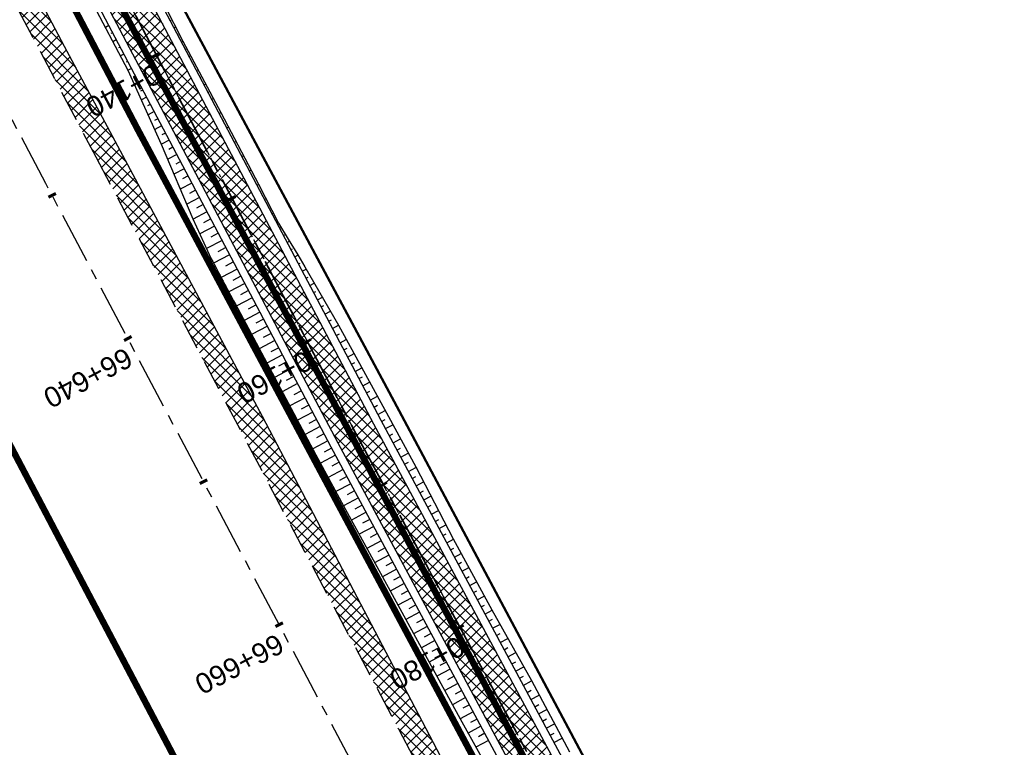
# Model space of a CAD drawing. Header units: metres. Extents: x 7529615 to 7533751, y 5721195 to 5727898.
# Tile 133 of 138: x 7529773 to 7529834, y 5727631 to 5727675. Entities that reach past the tile are written whole.
import ezdxf

# ---------------------------------------------------------------- set-up
doc = ezdxf.new("R2010")
doc.units = ezdxf.units.M
for name, pattern in [('CENTER', [50.8, 31.75, -6.35, 6.35, -6.35]), ('CENTER2', [28.575, 19.05, -3.175, 3.175, -3.175]), ('HIDDEN', [9.525, 6.35, -3.175])]:
    doc.linetypes.add(name, pattern=pattern)
for name, color, linetype in [('C-DROGI-SYTUACJA-ETYKIETY', 7, 'Continuous'), ('D-hatch-pobocza', 131, 'Continuous'), ('D-pobocza', 60, 'Continuous'), ('D-rowy', 160, 'Continuous'), ('D-skarpa', 2, 'Continuous'), ('D-skarpa-kreskowanie', 2, 'Continuous')]:
    doc.layers.add(name, color=color, linetype=linetype)
doc.layers.add('D-hatch-ciag-pieszo-rowerowy', color=7, linetype='Continuous', lineweight=13, true_color=0xff9f80)
doc.layers.add('D-linia-podzialowa-ZRID', color=7, linetype='Continuous', lineweight=50, true_color=0x40ff00)
for name, color, linetype, lineweight in [('D-krawędzie', 3, 'Continuous', 30), ('D-obrzeża', 2, 'Continuous', 30), ('D-oś', 2, 'CENTER', 30), ('D-pas-drogowy', 7, 'HIDDEN', 50)]:
    doc.layers.add(name, color=color, linetype=linetype, lineweight=lineweight)
doc.layers.add('poprzeczki', color=7, linetype='Continuous', true_color=0x0000c7)
doc.styles.get("Standard").update_dxf_attribs({"font": 'arial.ttf'})
pattern_1 = [(45, (0, 0), (-0.33675960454, 0.33675960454), []), (135, (0, 0), (-0.33675960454, -0.33675960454), [])]

# ---------------------------------------------------------------- blocks, each defined once
blk = doc.blocks.new('AeccTickLine')
at = {"color": 0, "linetype": 'ByBlock', "lineweight": -2}
blk.add_line((0, 1), (0, -1), dxfattribs=at)

msp = doc.modelspace()

# ---------------------------------------------------------------- hatches: boundary and pattern name
at = {"layer": 'D-hatch-ciag-pieszo-rowerowy'}
h = msp.add_hatch(dxfattribs=at)
h.set_pattern_fill('ANSI37', color=256, scale=0.15, style=0)
h.set_pattern_definition(pattern_1)
edge = h.paths.add_edge_path()
edge.add_line((7529794.958, 5727650.503), (7529776.019, 5727686.408))
edge.add_line((7529776.019, 5727686.408), (7529748.844, 5727737.805))
edge.add_line((7529748.844, 5727737.805), (7529744.118, 5727746.741))
edge.add_arc((7529726.438, 5727737.391), 20, 27.87274, 44.29653)
edge.add_line((7529740.753, 5727751.358), (7529739.549, 5727752.592))
edge.add_arc((7529753.864, 5727766.559), 20, 207.90183, 224.29653, ccw=False)
edge.add_line((7529736.189, 5727757.2), (7529717.235, 5727792.995))
edge.add_line((7529717.235, 5727792.995), (7529715.008, 5727791.858))
edge.add_line((7529715.008, 5727791.858), (7529734.148, 5727755.712))
edge.add_arc((7529751.823, 5727765.071), 20, 207.90183, 224.29653)
edge.add_line((7529737.508, 5727751.104), (7529738.712, 5727749.87))
edge.add_arc((7529724.397, 5727735.903), 20, 27.87276, 44.29653, ccw=False)
edge.add_line((7529742.077, 5727745.253), (7529746.633, 5727736.639))
edge.add_line((7529746.633, 5727736.639), (7529773.808, 5727685.242))
edge.add_line((7529773.808, 5727685.242), (7529792.751, 5727649.328))
edge.add_line((7529792.751, 5727649.328), (7529811.281, 5727614.82))
edge.add_line((7529811.281, 5727614.82), (7529836.657, 5727568.297))
edge.add_line((7529836.657, 5727568.297), (7529856.555, 5727531.255))
edge.add_line((7529856.555, 5727531.255), (7529859.536, 5727525.637))
edge.add_line((7529859.536, 5727525.637), (7529862.565, 5727525.262))
edge.add_line((7529862.565, 5727525.262), (7529858.761, 5727532.432))
edge.add_line((7529858.761, 5727532.432), (7529838.856, 5727569.487))
edge.add_line((7529838.856, 5727569.487), (7529813.479, 5727616.01))
edge.add_line((7529813.479, 5727616.01), (7529794.958, 5727650.503))
at = {"layer": 'D-hatch-pobocza'}
h = msp.add_hatch(dxfattribs=at)
h.set_pattern_fill('ANSI37', color=256, scale=0.15, style=0)
h.set_pattern_definition(pattern_1)
h.paths.add_polyline_path([(7529905.34, 5727429.09), (7529892.28, 5727453.58), (7529881.53, 5727473.69), (7529872.27, 5727491.4), (7529857.46, 5727519.14), (7529841.38, 5727549.79), (7529827.75, 5727575.78), (7529816.4, 5727596.89), (7529800.43, 5727627.4), (7529788.07, 5727650.98), (7529775.85, 5727673.83), (7529761.3, 5727701.31), (7529749.89, 5727722.83), (7529745.5, 5727731.66), (7529738.971, 5727744.085), (7529737.465, 5727743.316), (7529742.213, 5727734.302), (7529762.326, 5727696.274), (7529777.785, 5727667.006), (7529799.322, 5727626.3), (7529822.193, 5727583.156), (7529846.924, 5727536.347), (7529864.752, 5727502.663), (7529900.459, 5727434.965), (7529935.352, 5727369.308), (7529971.476, 5727300.786), (7529988.361, 5727268.841), (7529990.28, 5727268.6), (7529990.329, 5727268.617), (7529981.66, 5727284.96), (7529968.42, 5727309.6), (7529956.4, 5727332.85), (7529943.52, 5727357.04), (7529932.32, 5727378.32), (7529916.68, 5727408.01)])

# ---------------------------------------------------------------- linework, layer by layer
at = {"layer": 'D-krawędzie', "linetype": 'HIDDEN', "ltscale": 0.3}
msp.add_lwpolyline([(7529737.465, 5727743.316), (7529742.213, 5727734.302), (7529762.326, 5727696.274), (7529777.785, 5727667.006), (7529799.322, 5727626.3), (7529822.193, 5727583.156), (7529846.924, 5727536.347), (7529864.752, 5727502.663), (7529900.459, 5727434.965), (7529935.352, 5727369.308), (7529971.476, 5727300.786), (7530006.702, 5727234.141)], dxfattribs=at)
at = {"layer": 'D-linia-podzialowa-ZRID', "color": 12, "ltscale": 15, "true_color": 0xc70000}
msp.add_lwpolyline([(7529715.573, 5727792.968), (7529717.68, 5727794.024), (7529736.275, 5727758.647), (7529744.511, 5727750.406), (7529750.283, 5727738.55), (7529777.109, 5727687.569), (7529796.515, 5727651.33), (7529814.938, 5727616.793), (7529839.007, 5727572.304), (7529860.618, 5727532.509), (7529882.349, 5727491.504), (7529904.865, 5727449.096), (7529920.747, 5727418.885), (7529946.677, 5727368.547), (7529972.025, 5727320.573), (7529987.74, 5727290.153), (7529996.497, 5727273.662), (7530017.541, 5727234.203)], dxfattribs=at)
at = {"layer": 'D-obrzeża'}
for points in [[(7529996.408, 5727271.05), (7529995.888, 5727272.04), (7529987.333, 5727287.9), (7529970.791, 5727319.398), (7529945.39, 5727367.318), (7529919.647, 5727417.711), (7529903.693, 5727447.921), (7529879.894, 5727492.595), (7529858.761, 5727532.432), (7529838.856, 5727569.487), (7529813.479, 5727616.01), (7529794.958, 5727650.503), (7529776.019, 5727686.408), (7529748.844, 5727737.805), (7529744.118, 5727746.741, 0.071785), (7529740.753, 5727751.358), (7529739.549, 5727752.592, -0.071658), (7529736.189, 5727757.2), (7529717.235, 5727792.995)], [(7530013.813, 5727232.534), (7529993.681, 5727270.865), (7529985.127, 5727286.725), (7529968.58, 5727318.231), (7529943.172, 5727366.164), (7529917.429, 5727416.559), (7529901.485, 5727446.75), (7529877.686, 5727491.422), (7529856.555, 5727531.255), (7529836.657, 5727568.297), (7529811.281, 5727614.82), (7529792.751, 5727649.328), (7529773.808, 5727685.242), (7529746.633, 5727736.639), (7529746.633, 5727736.639), (7529742.077, 5727745.253, 0.071785), (7529738.712, 5727749.87), (7529737.508, 5727751.104, -0.071658), (7529734.148, 5727755.712), (7529715.008, 5727791.858)]]:
    msp.add_lwpolyline(points, format="xyb", dxfattribs=at)
at = {"layer": 'D-oś', "ltscale": 0.1}
msp.add_lwpolyline([(7530003.607, 5727232.506), (7529968.381, 5727299.153), (7529932.259, 5727367.671), (7529897.365, 5727433.327), (7529861.657, 5727501.028), (7529843.829, 5727534.712), (7529819.1, 5727581.518), (7529796.228, 5727624.663), (7529774.69, 5727665.371), (7529759.232, 5727694.637), (7529739.12, 5727732.663), (7529700.238, 5727806.043)], dxfattribs=at)
at = {"layer": 'D-oś', "ltscale": 0.03}
msp.add_lwpolyline([(7529714.301, 5727795.865), (7529735.169, 5727756.456, 0.071658), (7529738.529, 5727751.848), (7529739.732, 5727750.614, -0.071785), (7529743.098, 5727745.997), (7529747.739, 5727737.221), (7529774.913, 5727685.825), (7529793.855, 5727649.915), (7529812.38, 5727615.415), (7529837.757, 5727568.892), (7529857.658, 5727531.843), (7529878.79, 5727492.008), (7529902.589, 5727447.335), (7529918.538, 5727417.135), (7529944.281, 5727366.741), (7529969.685, 5727318.815), (7529986.23, 5727287.312), (7529994.785, 5727271.452), (7530014.919, 5727233.118)], format="xyb", dxfattribs=at)
at = {"layer": 'D-oś', "linetype": 'CENTER2', "lineweight": 35, "ltscale": 0.2}
msp.add_lwpolyline([(7529714.301, 5727795.865), (7529735.169, 5727756.456, 0.071658), (7529738.529, 5727751.848), (7529739.732, 5727750.614, -0.071785), (7529743.098, 5727745.997), (7529747.739, 5727737.221), (7529774.913, 5727685.825), (7529793.855, 5727649.915), (7529812.38, 5727615.415), (7529837.757, 5727568.892), (7529857.658, 5727531.843), (7529878.79, 5727492.008), (7529902.589, 5727447.335), (7529918.538, 5727417.135), (7529944.281, 5727366.741), (7529969.685, 5727318.815), (7529986.23, 5727287.312), (7529994.785, 5727271.452), (7530014.919, 5727233.118)], format="xyb", dxfattribs=at)
at = {"layer": 'D-pas-drogowy', "ltscale": 0.2, "flags": 128}
msp.add_lwpolyline([(7531633.019, 5724182.834, 0.4, 0.4, 0), (7531617.559, 5724211.608, 0.4, 0.4, 0), (7531566.784, 5724302.736, 0.4, 0.4, 0), (7531538.419, 5724356.47, 0.4, 0.4, 0), (7531526.32, 5724379.39, 0.4, 0.4, 0), (7531516.102, 5724393.607, 0.4, 0.4, 0.001485), (7531513.78, 5724396.838, 0.4, 0.4, 0), (7531501.87, 5724413.41, 0.4, 0.4, 0), (7531474.926, 5724464.508, 0.4, 0.4, 0), (7531446.2, 5724518.992, 0.4, 0.4, 0), (7531424.962, 5724559.262, 0.4, 0.4, 0), (7531398.444, 5724609.566, 0.4, 0.4, 0), (7531379.647, 5724645.216, 0.4, 0.4, 0), (7531365.23, 5724672.56, 0.4, 0.4, 0), (7531341.306, 5724717.915, 0.4, 0.4, 0), (7531312.9, 5724771.789, 0.4, 0.4, 0), (7531292.591, 5724810.307, 0.4, 0.4, 0), (7531259.392, 5724873.271, 0.4, 0.4, 0), (7531233.74, 5724921.923, 0.4, 0.4, 0), (7531203.073, 5724980.092, 0.4, 0.4, 0), (7531173.471, 5725036.225, 0.4, 0.4, 0), (7531168.27, 5725046.09, 0.4, 0.4, 0), (7531172.29, 5725062.58, 0.4, 0.4, 0), (7531166.31, 5725074.58, 0.4, 0.4, 0), (7531150.32, 5725079.6, 0.4, 0.4, 0), (7531141.5, 5725096.43, 0.4, 0.4, 0), (7531109.312, 5725157.814, 0.4, 0.4, 0), (7531086.641, 5725201.048, 0.4, 0.4, 0), (7531059.198, 5725253.384, 0.4, 0.4, 0), (7531028.207, 5725312.489, 0.4, 0.4, 0), (7530999.105, 5725367.99, 0.4, 0.4, 0), (7530956.248, 5725449.725, 0.4, 0.4, 0), (7530924.398, 5725510.464, 0.4, 0.4, 0), (7530897.51, 5725561.74, 0.4, 0.4, 0), (7530894.46, 5725566.14, 0.4, 0.4, 0), (7530892.16, 5725570.49, 0.4, 0.4, 0), (7530869.363, 5725613.307, 0.4, 0.4, 0), (7530861.694, 5725627.705, 0.4, 0.4, 0), (7530852.74, 5725644.52, 0.4, 0.4, 0), (7530831.51, 5725684.2, 0.4, 0.4, 0), (7530811.13, 5725722.52, 0.4, 0.4, 0), (7530792.348, 5725757.941, 0.4, 0.4, 0), (7530768.03, 5725803.8, 0.4, 0.4, 0), (7530748.769, 5725840.179, 0.4, 0.4, 0), (7530727.7, 5725879.97, 0.4, 0.4, 0), (7530712.098, 5725909.545, 0.4, 0.4, 0), (7530693.644, 5725944.645, 0.4, 0.4, 0), (7530665.702, 5725997.539, 0.4, 0.4, 0), (7530641.76, 5726042.88, 0.4, 0.4, 0), (7530616.5, 5726091.48, 0.4, 0.4, 0), (7530604.628, 5726114.32, 0.4, 0.4, -0.007763), (7530602.5, 5726118.43, 0.4, 0.4, 0), (7530603.992, 5726123.395, 0.4, 0.4, 0), (7530606.53, 5726131.84, 0.4, 0.4, 0), (7530603.27, 5726136.83, 0.4, 0.4, 0), (7530593.776, 5726151.369, 0.4, 0.4, 0), (7530590.203, 5726156.84, 0.4, 0.4, 0), (7530583.3, 5726167.41, 0.4, 0.4, 0), (7530580.578, 5726170.428, 0.4, 0.4, 0), (7530575.85, 5726175.67, 0.4, 0.4, 0), (7530569.01, 5726186.66, 0.4, 0.4, 0), (7530562.555, 5726199.189, 0.4, 0.4, 0), (7530555.67, 5726211.39, 0.4, 0.4, 0), (7530548.29, 5726224.23, 0.4, 0.4, 0), (7530540.58, 5726237.71, 0.4, 0.4, 0), (7530532.68, 5726252.65, 0.4, 0.4, 0), (7530524.06, 5726269.35, 0.4, 0.4, 0), (7530502.82, 5726309.91, 0.4, 0.4, 0), (7530488.83, 5726336.63, 0.4, 0.4, 0), (7530466.03, 5726380.16, 0.4, 0.4, 0), (7530438.47, 5726432.77, 0.4, 0.4, 0), (7530424.53, 5726459.09, 0.4, 0.4, 0), (7530401.63, 5726502.97, 0.4, 0.4, 0), (7530383.38, 5726538.06, 0.4, 0.4, 0), (7530353.97, 5726593.52, 0.4, 0.4, 0), (7530338.47, 5726622.74, 0.4, 0.4, 0), (7530322.01, 5726653.88, 0.4, 0.4, 0), (7530297.54, 5726700.33, 0.4, 0.4, 0), (7530287.38, 5726719.6, 0.4, 0.4, 0), (7530285.95, 5726722.316, 0.4, 0.4, 0), (7530280.26, 5726733.12, 0.4, 0.4, 0), (7530266.73, 5726758.74, 0.4, 0.4, 0), (7530260.42, 5726770.47, 0.4, 0.4, 0), (7530253.25, 5726783.82, 0.4, 0.4, 0), (7530244.95, 5726799.33, 0.4, 0.4, 0), (7530239.39, 5726808.49, 0.4, 0.4, 0), (7530238.29, 5726807.9, 0.4, 0.4, 0), (7530218.11, 5726850.67, 0.4, 0.4, 0), (7530175.907, 5726928.168, 0.4, 0.4, 0), (7530096.68, 5727076.15, 0.4, 0.4, 0), (7530094.68, 5727079.89, 0.4, 0.4, 0), (7530064.597, 5727135.523, 0.4, 0.4, 0), (7530046.731, 5727168.892, 0.4, 0.4, 0), (7530025.803, 5727208.461, 0.4, 0.4, 0), (7530012.847, 5727232.979, 0.4, 0.4, 0), (7529994.15, 5727268.45, 0.4, 0.4, 0), (7529981.671, 5727291.93, 0.4, 0.4, 0), (7529949.89, 5727351.73, 0.4, 0.4, 0), (7529924.75, 5727399.03, 0.4, 0.4, 0), (7529915.516, 5727417.1, 0.4, 0.4, 0), (7529885.83, 5727475.19, 0.4, 0.4, 0), (7529862.56, 5727519.97, 0.4, 0.4, 0), (7529852.985, 5727538.191, 0.4, 0.4, 0), (7529836.513, 5727569.511, 0.4, 0.4, 0), (7529815.369, 5727609.141, 0.4, 0.4, 0), (7529792.795, 5727651.247, 0.4, 0.4, 0), (7529774.199, 5727685.858, 0.4, 0.4, 0), (7529746.966, 5727736.059, 0.4, 0.4, 0), (7529733.92, 5727757.62, 0.4, 0.4, 0), (7529708.607, 5727806.389, 0.4, 0.4, 0), (7529688.492, 5727796.345, 0.4, 0.4, 0), (7529723.55, 5727729.88, 0.4, 0.4, 0), (7529725.42, 5727730.2, 0.4, 0.4, 0), (7529735.38, 5727711.28, 0.4, 0.4, 0), (7529739.21, 5727707.77, 0.4, 0.4, 0), (7529753.31, 5727681.13, 0.4, 0.4, 0), (7529755.178, 5727682.114, 0.4, 0.4, 0), (7529792.102, 5727611.923, 0.4, 0.4, 0), (7529811.741, 5727574.662, 0.4, 0.4, 0), (7529835.194, 5727530.193, 0.4, 0.4, 0), (7529857.56, 5727487.787, 0.4, 0.4, 0), (7529875.155, 5727454.426, 0.4, 0.4, 0), (7529890.63, 5727425.131, 0.4, 0.4, 0), (7529900.671, 5727406.159, 0.4, 0.4, 0), (7529953.284, 5727306.747, 0.4, 0.4, 0), (7529983.208, 5727250.207, 0.4, 0.4, 0), (7530015.379, 5727189.42, 0.4, 0.4, 0), (7530062.319, 5727099.625, 0.4, 0.4, 0), (7530100.06, 5727027.16, 0.4, 0.4, 0), (7530105.06, 5727018.32, 0.4, 0.4, 0), (7530143.175, 5726945.066, 0.4, 0.4, 0), (7530170.547, 5726892.961, 0.4, 0.4, 0), (7530195.92, 5726850.75, 0.4, 0.4, 0), (7530194.71, 5726849.15, 0.4, 0.4, 0), (7530197.22, 5726845.06, 0.4, 0.4, 0), (7530254.03, 5726738.21, 0.4, 0.4, 0), (7530261.371, 5726724.163, 0.4, 0.4, 0), (7530281.54, 5726685.57, 0.4, 0.4, 0), (7530289.214, 5726671.967, 0.4, 0.4, 0), (7530300.51, 5726651.778, 0.4, 0.4, 0), (7530303.939, 5726645.168, 0.4, 0.4, 0), (7530334.708, 5726583.665, 0.4, 0.4, 0), (7530397.759, 5726458.5, 0.4, 0.4, 0), (7530450.41, 5726357.28, 0.4, 0.4, 0), (7530482.4, 5726303.41, 0.4, 0.4, 0), (7530483.688, 5726301.003, 0.4, 0.4, 0), (7530491.35, 5726283.94, 0.4, 0.4, 0), (7530512.67, 5726243.78, 0.4, 0.4, 0), (7530529.43, 5726209.46, 0.4, 0.4, 0), (7530571.29, 5726130.56, 0.4, 0.4, 0), (7530581.28, 5726107.21, 0.4, 0.4, 0), (7530591.16, 5726088.44, 0.4, 0.4, 0), (7530597.42, 5726080.68, 0.4, 0.4, 0), (7530607.21, 5726063.51, 0.4, 0.4, 0), (7530610.82, 5726061.93, 0.4, 0.4, 0), (7530634.935, 5726016.147, 0.4, 0.4, 0), (7530642.914, 5726001.078, 0.4, 0.4, 0), (7530695.12, 5725902.09, 0.4, 0.4, 0), (7530708.718, 5725876.303, 0.4, 0.4, 0), (7530755.54, 5725787.51, 0.4, 0.4, 0), (7530802.56, 5725694.925, 0.4, 0.4, 0), (7530840.085, 5725624.059, 0.4, 0.4, 0), (7530865.243, 5725577.494, 0.4, 0.4, 0), (7530914.557, 5725484.684, 0.4, 0.4, 0), (7530964.182, 5725390.836, 0.4, 0.4, 0), (7531008.007, 5725307.954, 0.4, 0.4, 0), (7531059.253, 5725211.041, 0.4, 0.4, 0), (7531127.66, 5725081.67, 0.4, 0.4, 0), (7531345.12, 5724669.94, 0.4, 0.4, 0), (7531388.464, 5724586.93, 0.4, 0.4, 0), (7531412.35, 5724541.183, 0.4, 0.4, 0), (7531482.09, 5724407.62, 0.4, 0.4, 0), (7531504.02, 5724366.79, 0.4, 0.4, 0), (7531519.374, 5724337.52, 0.4, 0.4, 0), (7531563.749, 5724252.932, 0.4, 0.4, 0), (7531602.175, 5724179.681, 0.4, 0.4, 0), (7531619.177, 5724147.204, 0.4, 0.4, 0), (7531625.038, 5724135.635, 0.4, 0.4, 0), (7531656.796, 5724073.316, 0.4, 0.4, 0), (7531675.12, 5724037.36, 0.4, 0.4, 0), (7531682.71, 5724022.92, 0.4, 0.4, 0), (7531705.565, 5723979.811, 0.4, 0.4, 0), (7531736.606, 5723921.262, 0.4, 0.4, 0), (7531750.46, 5723895.13, 0.4, 0.4, 0), (7531740.77, 5723886.56, 0.4, 0.4, 0), (7531732.86, 5723885, 0.4, 0.4, 0), (7531722.18, 5723887.77, 0.4, 0.4, 0), (7531729.87, 5723862.17, 0.4, 0.4, 0), (7531742.92, 5723861.93, 0.4, 0.4, 0), (7531763.71, 5723859.52, 0.4, 0.4, 0), (7531768.42, 5723854.12, 0.4, 0.4, 0), (7531787.42, 5723817.97, 0.4, 0.4, 0), (7531795.57, 5723809.82, 0.4, 0.4, 0), (7531816.347, 5723819.85, 0.4, 0.4, 0), (7531816.347, 5723819.85, 0.4, 0.4, 0), (7531805.06, 5723843.23, 0.4, 0.4, 0), (7531803.61, 5723886.23, 0.4, 0.4, 0), (7531803.61, 5723886.23, 0.4, 0.4, 0), (7531780.08, 5723929.25, 0.4, 0.4, 0), (7531758.69, 5723936.76, 0.4, 0.4, 0), (7531749.359, 5723946.412, 0.4, 0.4, 0), (7531742.71, 5723953.29, 0.4, 0.4, 0), (7531735.177, 5723967.878, 0.4, 0.4, 0), (7531722.37, 5723992.68, 0.4, 0.4, 0), (7531705.042, 5724030.886, 0.4, 0.4, 0), (7531699.47, 5724043.17, 0.4, 0.4, 0), (7531692.69, 5724058.11, 0.4, 0.4, 0), (7531679.672, 5724084.017, 0.4, 0.4, 0), (7531674.55, 5724094.21, 0.4, 0.4, 0), (7531666.633, 5724114.003, 0.4, 0.4, 0), (7531649, 5724153.82, 0.4, 0.4, 0), (7531641.49, 5724149.34, 0.4, 0.4, 0), (7531626.04, 5724179.34, 0.4, 0.4, 0), (7531633.03, 5724182.84, 0, 0, 0)], format="xyseb", dxfattribs=at)
at = {"layer": 'D-pobocza'}
for points in [[(7529719.962, 5727788.914), (7529736.631, 5727757.434, 0.071658), (7529739.907, 5727752.941), (7529741.111, 5727751.707, -0.071785), (7529744.56, 5727746.975), (7529749.286, 5727738.039), (7529776.461, 5727686.642), (7529795.4, 5727650.738), (7529813.919, 5727616.248), (7529839.296, 5727569.725), (7529859.202, 5727532.667), (7529880.335, 5727492.83), (7529904.135, 5727448.155), (7529920.091, 5727417.942), (7529945.833, 5727367.549), (7529971.233, 5727319.631), (7529987.775, 5727288.135), (7529996.33, 5727272.275), (7529996.866, 5727271.253)], [(7529718.045, 5727785.054), (7529733.706, 5727755.478, 0.071658), (7529737.151, 5727750.754), (7529738.354, 5727749.521, -0.071785), (7529741.635, 5727745.019), (7529746.191, 5727736.405), (7529773.366, 5727685.008), (7529792.31, 5727649.093), (7529810.841, 5727614.582), (7529836.218, 5727568.059), (7529856.114, 5727531.019), (7529877.245, 5727491.187), (7529901.043, 5727446.515), (7529916.985, 5727416.328), (7529942.728, 5727365.933), (7529968.137, 5727317.998), (7529984.685, 5727286.49), (7529993.24, 5727270.63), (7529993.656, 5727269.837)]]:
    msp.add_lwpolyline(points, format="xyb", dxfattribs=at)
at = {"layer": 'D-pobocza', "linetype": 'ByBlock'}
msp.add_lwpolyline([(7529990.329, 5727268.617), (7529981.66, 5727284.96), (7529968.42, 5727309.6), (7529956.4, 5727332.85), (7529943.52, 5727357.04), (7529932.32, 5727378.32), (7529916.68, 5727408.01), (7529905.34, 5727429.09), (7529892.28, 5727453.58), (7529881.53, 5727473.69), (7529872.27, 5727491.4), (7529857.46, 5727519.14), (7529841.38, 5727549.79), (7529827.75, 5727575.78), (7529816.4, 5727596.89), (7529800.43, 5727627.4), (7529788.07, 5727650.98), (7529775.85, 5727673.83), (7529761.3, 5727701.31), (7529749.89, 5727722.83), (7529745.5, 5727731.66), (7529738.971, 5727744.085), (7529737.465, 5727743.316)], dxfattribs=at)
at = {"layer": 'D-rowy', "linetype": 'HIDDEN', "ltscale": 0.1, "const_width": 0.4, "flags": 128}
msp.add_lwpolyline([(7530210.965, 5726857.162), (7530158.809, 5726954.52), (7530122.465, 5727022.753), (7530095.922, 5727072.859), (7530086.314, 5727091.113), (7530063.16, 5727134.709), (7530033.596, 5727190.759), (7530021.34, 5727213.676), (7530002.619, 5727249.036), (7529995.396, 5727262.503), (7529988.789, 5727275.206), (7529976.334, 5727299.006), (7529958.125, 5727333.488), (7529939.362, 5727369.129), (7529923.146, 5727399.734), (7529918.219, 5727408.985), (7529909.126, 5727427.527), (7529905.376, 5727434.673), (7529896.192, 5727451.152), (7529887.557, 5727467.231), (7529877.124, 5727486.657), (7529866.166, 5727506.778), (7529855.76, 5727526.176), (7529840.707, 5727554.898), (7529824.518, 5727585.588), (7529810.515, 5727612.292), (7529795.682, 5727640.077), (7529780.379, 5727668.69), (7529772.315, 5727684.078), (7529762.635, 5727702.447), (7529747.007, 5727732.117), (7529740.676, 5727744.954)], dxfattribs=at)
at = {"layer": 'D-skarpa', "linetype": 'Continuous'}
msp.add_lwpolyline([(7529780.901, 5727678.625), (7529783.162, 5727674.164), (7529785.496, 5727669.743), (7529787.823, 5727665.317), (7529789.077, 5727662.916), (7529789.669, 5727661.937), (7529790.26, 5727660.949), (7529790.692, 5727660.218), (7529792.774, 5727656.623), (7529795.857, 5727650.971), (7529797.55, 5727647.855), (7529799.859, 5727643.42), (7529802.248, 5727639.027), (7529804.694, 5727634.666), (7529807.048, 5727630.255)], dxfattribs=at)
msp.add_lwpolyline([(7529777.428, 5727676.793), (7529779.77, 5727672.375), (7529781.822, 5727667.804), (7529783.778, 5727663.183), (7529784.918, 5727660.722, 0.003927), (7529786.382, 5727657.944), (7529788.347, 5727654.288), (7529790.705, 5727649.879), (7529791.38, 5727648.61), (7529793.085, 5727645.458), (7529795.486, 5727641.072), (7529800.293, 5727632.302), (7529802.712, 5727627.926), (7529806.259, 5727621.889, -0.009109), (7529808.995, 5727616.822), (7529810.217, 5727614.253), (7529812.196, 5727610.298), (7529816.673, 5727601.35), (7529818.954, 5727596.898), (7529826.106, 5727583.713)], format="xyb", dxfattribs=at)
at = {"layer": 'D-skarpa-kreskowanie', "linetype": 'Continuous'}
for p, q in [((7529782.375, 5727675.43, 108.024), (7529782.432, 5727675.461, 107.98)), ((7529778.583, 5727675.118, 107.888), (7529778.374, 5727675.008, 107.731)), ((7529782.608, 5727674.988, 108.026), (7529782.715, 5727675.045, 107.945)), ((7529778.816, 5727674.676, 107.89), (7529778.712, 5727674.621, 107.812)), ((7529779.049, 5727674.233, 107.892), (7529778.842, 5727674.124, 107.736)), ((7529782.841, 5727674.546, 108.027), (7529782.891, 5727674.572, 107.99)), ((7529779.282, 5727673.791, 107.894), (7529779.179, 5727673.737, 107.816)), ((7529783.075, 5727674.104, 108.029), (7529783.168, 5727674.153, 107.959)), ((7529783.308, 5727673.661, 108.031), (7529783.354, 5727673.686, 107.996)), ((7529779.516, 5727673.349, 107.896), (7529779.311, 5727673.241, 107.741)), ((7529783.541, 5727673.219, 108.033), (7529783.635, 5727673.268, 107.963)), ((7529779.749, 5727672.907, 107.897), (7529779.647, 5727672.853, 107.821)), ((7529779.982, 5727672.464, 107.899), (7529779.778, 5727672.357, 107.745)), ((7529783.774, 5727672.777, 108.035), (7529783.821, 5727672.802, 108)), ((7529780.215, 5727672.022, 107.901), (7529780.099, 5727671.961, 107.814)), ((7529784.008, 5727672.335, 108.037), (7529784.102, 5727672.384, 107.966)), ((7529784.241, 5727671.892, 108.039), (7529784.288, 5727671.917, 108.003)), ((7529780.449, 5727671.58, 107.903), (7529780.188, 5727671.442, 107.707)), ((7529784.474, 5727671.45, 108.041), (7529784.568, 5727671.5, 107.97)), ((7529780.682, 5727671.138, 107.905), (7529780.538, 5727671.061, 107.796)), ((7529780.915, 5727670.695, 107.907), (7529780.599, 5727670.528, 107.668)), ((7529784.707, 5727671.008, 108.043), (7529784.755, 5727671.033, 108.007)), ((7529784.941, 5727670.566, 108.045), (7529785.035, 5727670.616, 107.973)), ((7529781.149, 5727670.253, 107.909), (7529780.976, 5727670.162, 107.779)), ((7529785.174, 5727670.123, 108.046), (7529785.221, 5727670.148, 108.011)), ((7529781.382, 5727669.811, 107.911), (7529781.009, 5727669.614, 107.63)), ((7529781.615, 5727669.369, 107.913), (7529781.415, 5727669.263, 107.762)), ((7529785.407, 5727669.681, 108.048), (7529785.502, 5727669.731, 107.977)), ((7529781.848, 5727668.926, 107.915), (7529781.42, 5727668.7, 107.591)), ((7529785.641, 5727669.239, 108.05), (7529785.688, 5727669.264, 108.015)), ((7529785.874, 5727668.797, 108.052), (7529785.968, 5727668.846, 107.982)), ((7529782.082, 5727668.484, 107.916), (7529781.853, 5727668.364, 107.744)), ((7529786.107, 5727668.354, 108.054), (7529786.154, 5727668.379, 108.019)), ((7529782.315, 5727668.042, 107.918), (7529781.83, 5727667.786, 107.553)), ((7529782.548, 5727667.6, 107.92), (7529782.287, 5727667.462, 107.723)), ((7529786.34, 5727667.912, 108.056), (7529786.433, 5727667.961, 107.986)), ((7529782.782, 5727667.157, 107.922), (7529782.221, 5727666.862, 107.5)), ((7529786.574, 5727667.47, 108.058), (7529786.62, 5727667.494, 108.023)), ((7529786.807, 5727667.028, 108.06), (7529786.898, 5727667.076, 107.991)), ((7529783.015, 5727666.715, 107.924), (7529782.716, 5727666.557, 107.699)), ((7529787.04, 5727666.586, 108.062), (7529787.086, 5727666.609, 108.028)), ((7529783.248, 5727666.273, 107.926), (7529782.612, 5727665.937, 107.447)), ((7529783.481, 5727665.831, 107.928), (7529783.145, 5727665.653, 107.674)), ((7529787.274, 5727666.143, 108.064), (7529787.364, 5727666.191, 107.996)), ((7529787.507, 5727665.701, 108.065), (7529787.552, 5727665.725, 108.032)), ((7529783.715, 5727665.388, 107.93), (7529783.003, 5727665.013, 107.394)), ((7529787.74, 5727665.259, 108.067), (7529787.829, 5727665.306, 108)), ((7529784.181, 5727664.504, 107.934), (7529783.395, 5727664.089, 107.341)), ((7529783.948, 5727664.946, 107.932), (7529783.574, 5727664.749, 107.649)), ((7529787.973, 5727664.817, 108.069), (7529788.017, 5727664.839, 108.037)), ((7529784.414, 5727664.062, 107.936), (7529784.002, 5727663.844, 107.625)), ((7529788.207, 5727664.374, 108.071), (7529788.292, 5727664.419, 108.007)), ((7529788.44, 5727663.932, 108.073), (7529788.481, 5727663.954, 108.042)), ((7529784.648, 5727663.619, 107.937), (7529783.787, 5727663.165, 107.288)), ((7529788.673, 5727663.49, 108.075), (7529788.754, 5727663.533, 108.014)), ((7529785.114, 5727662.735, 107.941), (7529784.207, 5727662.256, 107.258)), ((7529784.881, 5727663.177, 107.939), (7529784.439, 5727662.944, 107.606)), ((7529788.906, 5727663.048, 108.077), (7529788.946, 5727663.068, 108.047)), ((7529785.348, 5727662.293, 107.943), (7529784.883, 5727662.047, 107.593)), ((7529789.14, 5727662.605, 108.078), (7529789.234, 5727662.655, 108.007)), ((7529789.373, 5727662.163, 108.079), (7529789.433, 5727662.195, 108.034)), ((7529785.581, 5727661.85, 107.945), (7529784.628, 5727661.348, 107.227)), ((7529789.606, 5727661.721, 108.08), (7529789.753, 5727661.798, 107.969)), ((7529786.047, 5727660.966, 107.948), (7529785.062, 5727660.446, 107.205)), ((7529785.814, 5727661.408, 107.947), (7529785.326, 5727661.151, 107.579)), ((7529789.84, 5727661.279, 108.079), (7529789.925, 5727661.323, 108.014)), ((7529790.073, 5727660.836, 108.078), (7529790.266, 5727660.938, 107.932)), ((7529786.281, 5727660.524, 107.949), (7529785.787, 5727660.263, 107.577)), ((7529790.306, 5727660.394, 108.075), (7529790.414, 5727660.451, 107.994)), ((7529786.514, 5727660.081, 107.949), (7529785.524, 5727659.559, 107.204)), ((7529786.747, 5727659.639, 107.949), (7529786.253, 5727659.378, 107.576)), ((7529790.539, 5727659.952, 108.072), (7529790.775, 5727660.076, 107.895)), ((7529786.981, 5727659.197, 107.948), (7529785.992, 5727658.675, 107.202)), ((7529790.773, 5727659.51, 108.069), (7529790.899, 5727659.576, 107.973)), ((7529791.006, 5727659.067, 108.065), (7529791.276, 5727659.21, 107.862)), ((7529787.214, 5727658.755, 107.945), (7529786.721, 5727658.495, 107.573)), ((7529791.239, 5727658.625, 108.062), (7529791.383, 5727658.701, 107.954)), ((7529787.447, 5727658.312, 107.942), (7529786.463, 5727657.794, 107.201)), ((7529787.68, 5727657.87, 107.939), (7529787.19, 5727657.612, 107.569)), ((7529791.473, 5727658.183, 108.059), (7529791.778, 5727658.344, 107.829)), ((7529791.706, 5727657.741, 108.055), (7529791.867, 5727657.826, 107.934)), ((7529787.914, 5727657.428, 107.935), (7529786.937, 5727656.913, 107.199)), ((7529791.939, 5727657.298, 108.052), (7529792.279, 5727657.478, 107.796)), ((7529788.147, 5727656.986, 107.932), (7529787.66, 5727656.729, 107.565)), ((7529792.172, 5727656.856, 108.049), (7529792.351, 5727656.95, 107.914)), ((7529792.406, 5727656.414, 108.045), (7529792.78, 5727656.612, 107.763)), ((7529788.38, 5727656.543, 107.929), (7529787.41, 5727656.032, 107.197)), ((7529788.613, 5727656.101, 107.925), (7529788.13, 5727655.846, 107.561)), ((7529792.639, 5727655.972, 108.042), (7529792.829, 5727656.072, 107.899)), ((7529788.847, 5727655.659, 107.922), (7529787.883, 5727655.151, 107.196)), ((7529792.872, 5727655.529, 108.039), (7529793.259, 5727655.734, 107.747)), ((7529789.313, 5727654.775, 107.915), (7529788.357, 5727654.27, 107.194)), ((7529789.08, 5727655.217, 107.919), (7529788.6, 5727654.964, 107.557)), ((7529793.105, 5727655.087, 108.035), (7529793.302, 5727655.191, 107.887)), ((7529793.339, 5727654.645, 108.032), (7529793.738, 5727654.856, 107.731)), ((7529789.547, 5727654.332, 107.912), (7529789.07, 5727654.081, 107.552)), ((7529793.572, 5727654.203, 108.029), (7529793.775, 5727654.31, 107.876)), ((7529789.78, 5727653.89, 107.909), (7529788.828, 5727653.388, 107.192)), ((7529793.805, 5727653.76, 108.025), (7529794.217, 5727653.978, 107.715)), ((7529790.246, 5727653.006, 107.902), (7529789.3, 5727652.506, 107.189)), ((7529790.013, 5727653.448, 107.905), (7529789.539, 5727653.197, 107.548)), ((7529794.039, 5727653.318, 108.022), (7529794.248, 5727653.428, 107.865)), ((7529794.272, 5727652.876, 108.019), (7529794.696, 5727653.1, 107.699)), ((7529790.48, 5727652.563, 107.899), (7529790.008, 5727652.314, 107.543)), ((7529794.505, 5727652.434, 108.015), (7529794.72, 5727652.547, 107.853)), ((7529790.713, 5727652.121, 107.895), (7529789.772, 5727651.624, 107.186)), ((7529794.738, 5727651.991, 108.012), (7529795.175, 5727652.222, 107.683)), ((7529791.18, 5727651.237, 107.889), (7529790.243, 5727650.743, 107.183)), ((7529790.946, 5727651.679, 107.892), (7529790.477, 5727651.431, 107.538)), ((7529794.972, 5727651.549, 108.009), (7529795.193, 5727651.666, 107.842)), ((7529795.205, 5727651.107, 108.005), (7529795.654, 5727651.344, 107.667)), ((7529791.413, 5727650.794, 107.885), (7529790.946, 5727650.548, 107.533)), ((7529795.439, 5727650.665, 108.002), (7529795.665, 5727650.786, 107.831)), ((7529791.646, 5727650.352, 107.882), (7529790.715, 5727649.861, 107.18)), ((7529791.879, 5727649.91, 107.879), (7529791.414, 5727649.665, 107.528)), ((7529795.675, 5727650.224, 107.999), (7529796.13, 5727650.468, 107.655)), ((7529795.912, 5727649.784, 107.995), (7529796.14, 5727649.907, 107.823)), ((7529792.113, 5727649.468, 107.875), (7529791.184, 5727648.978, 107.176)), ((7529796.148, 5727649.343, 107.992), (7529796.607, 5727649.59, 107.645)), ((7529792.346, 5727649.026, 107.872), (7529791.885, 5727648.778, 107.523)), ((7529796.385, 5727648.903, 107.989), (7529796.615, 5727649.027, 107.814)), ((7529796.621, 5727648.462, 107.985), (7529797.085, 5727648.711, 107.635)), ((7529792.583, 5727648.585, 107.869), (7529791.661, 5727648.09, 107.171)), ((7529792.82, 5727648.145, 107.865), (7529792.359, 5727647.897, 107.517)), ((7529796.858, 5727648.022, 107.982), (7529797.091, 5727648.147, 107.806)), ((7529793.056, 5727647.704, 107.862), (7529792.137, 5727647.211, 107.167)), ((7529797.095, 5727647.581, 107.979), (7529797.562, 5727647.832, 107.625)), ((7529793.293, 5727647.264, 107.859), (7529792.834, 5727647.017, 107.512)), ((7529797.331, 5727647.141, 107.975), (7529797.562, 5727647.265, 107.801)), ((7529797.568, 5727646.7, 107.972), (7529798.023, 5727646.945, 107.627)), ((7529793.529, 5727646.823, 107.855), (7529792.613, 5727646.331, 107.162)), ((7529793.766, 5727646.382, 107.852), (7529793.308, 5727646.137, 107.506)), ((7529797.804, 5727646.26, 107.969), (7529798.029, 5727646.381, 107.798)), ((7529794.002, 5727645.942, 107.849), (7529793.089, 5727645.452, 107.158)), ((7529798.041, 5727645.819, 107.965), (7529798.485, 5727646.058, 107.629)), ((7529794.475, 5727645.061, 107.842), (7529793.569, 5727644.574, 107.156)), ((7529794.239, 5727645.501, 107.846), (7529793.784, 5727645.257, 107.501)), ((7529798.277, 5727645.379, 107.962), (7529798.497, 5727645.497, 107.796)), ((7529798.514, 5727644.938, 107.959), (7529798.947, 5727645.171, 107.631)), ((7529794.712, 5727644.62, 107.839), (7529794.26, 5727644.378, 107.497)), ((7529798.75, 5727644.498, 107.955), (7529798.964, 5727644.613, 107.793)), ((7529794.948, 5727644.18, 107.836), (7529794.049, 5727643.697, 107.155)), ((7529798.987, 5727644.057, 107.952), (7529799.409, 5727644.284, 107.632)), ((7529795.421, 5727643.299, 107.829), (7529794.529, 5727642.82, 107.154)), ((7529795.185, 5727643.739, 107.832), (7529794.737, 5727643.499, 107.493)), ((7529799.223, 5727643.617, 107.949), (7529799.432, 5727643.729, 107.791)), ((7529799.46, 5727643.176, 107.945), (7529799.871, 5727643.397, 107.634)), ((7529795.658, 5727642.858, 107.826), (7529795.214, 5727642.62, 107.489)), ((7529799.696, 5727642.736, 107.942), (7529799.903, 5727642.847, 107.785)), ((7529795.894, 5727642.418, 107.822), (7529795.009, 5727641.943, 107.152)), ((7529796.131, 5727641.977, 107.819), (7529795.69, 5727641.741, 107.485)), ((7529799.933, 5727642.295, 107.939), (7529800.349, 5727642.519, 107.624)), ((7529796.368, 5727641.537, 107.816), (7529795.489, 5727641.065, 107.151)), ((7529800.169, 5727641.855, 107.935), (7529800.379, 5727641.967, 107.777)), ((7529800.406, 5727641.414, 107.932), (7529800.827, 5727641.64, 107.614)), ((7529796.604, 5727641.096, 107.812), (7529796.167, 5727640.862, 107.481)), ((7529800.643, 5727640.974, 107.929), (7529800.854, 5727641.087, 107.769)), ((7529800.879, 5727640.533, 107.925), (7529801.305, 5727640.762, 107.603)), ((7529796.841, 5727640.656, 107.809), (7529795.97, 5727640.188, 107.15)), ((7529797.077, 5727640.215, 107.806), (7529796.644, 5727639.983, 107.478)), ((7529801.116, 5727640.093, 107.922), (7529801.33, 5727640.207, 107.76)), ((7529797.314, 5727639.775, 107.802), (7529796.451, 5727639.311, 107.149)), ((7529801.352, 5727639.652, 107.919), (7529801.782, 5727639.883, 107.593)), ((7529797.55, 5727639.334, 107.799), (7529797.121, 5727639.104, 107.474)), ((7529801.589, 5727639.212, 107.915), (7529801.805, 5727639.328, 107.752)), ((7529801.825, 5727638.771, 107.912), (7529802.26, 5727639.005, 107.583)), ((7529797.787, 5727638.894, 107.796), (7529796.931, 5727638.434, 107.148)), ((7529798.023, 5727638.453, 107.792), (7529797.597, 5727638.225, 107.47)), ((7529802.062, 5727638.331, 107.909), (7529802.283, 5727638.45, 107.741)), ((7529798.26, 5727638.013, 107.789), (7529797.412, 5727637.557, 107.147)), ((7529802.298, 5727637.89, 107.905), (7529802.75, 5727638.132, 107.564)), ((7529798.733, 5727637.132, 107.782), (7529797.893, 5727636.681, 107.146)), ((7529798.496, 5727637.572, 107.786), (7529798.074, 5727637.346, 107.466)), ((7529802.535, 5727637.45, 107.902), (7529802.765, 5727637.573, 107.728)), ((7529802.771, 5727637.009, 107.899), (7529803.239, 5727637.26, 107.545)), ((7529798.969, 5727636.691, 107.779), (7529798.551, 5727636.467, 107.462)), ((7529803.008, 5727636.569, 107.895), (7529803.246, 5727636.696, 107.716)), ((7529799.206, 5727636.251, 107.776), (7529798.373, 5727635.804, 107.145)), ((7529803.244, 5727636.128, 107.892), (7529803.728, 5727636.388, 107.526)), ((7529799.679, 5727635.37, 107.769), (7529798.854, 5727634.927, 107.145)), ((7529799.442, 5727635.81, 107.772), (7529799.028, 5727635.588, 107.459)), ((7529803.481, 5727635.687, 107.889), (7529803.727, 5727635.82, 107.703)), ((7529803.718, 5727635.247, 107.885), (7529804.217, 5727635.515, 107.507)), ((7529799.916, 5727634.929, 107.766), (7529799.505, 5727634.709, 107.455)), ((7529803.954, 5727634.806, 107.882), (7529804.208, 5727634.943, 107.69)), ((7529800.152, 5727634.489, 107.762), (7529799.335, 5727634.05, 107.144)), ((7529804.191, 5727634.366, 107.879), (7529804.706, 5727634.643, 107.489)), ((7529800.625, 5727633.608, 107.756), (7529799.815, 5727633.173, 107.143)), ((7529800.389, 5727634.048, 107.759), (7529799.982, 5727633.83, 107.451)), ((7529804.427, 5727633.925, 107.875), (7529804.684, 5727634.064, 107.681)), ((7529804.664, 5727633.485, 107.872), (7529805.177, 5727633.761, 107.484)), ((7529800.862, 5727633.167, 107.752), (7529800.459, 5727632.951, 107.447)), ((7529804.9, 5727633.044, 107.869), (7529805.156, 5727633.182, 107.675)), ((7529805.137, 5727632.604, 107.865), (7529805.648, 5727632.878, 107.479)), ((7529801.098, 5727632.727, 107.749), (7529800.296, 5727632.296, 107.142)), ((7529801.335, 5727632.286, 107.746), (7529800.936, 5727632.072, 107.444)), ((7529805.373, 5727632.163, 107.862), (7529805.628, 5727632.3, 107.669)), ((7529801.571, 5727631.846, 107.742), (7529800.78, 5727631.421, 107.143)), ((7529805.61, 5727631.723, 107.859), (7529806.119, 5727631.996, 107.474)), ((7529801.808, 5727631.405, 107.739), (7529801.415, 5727631.194, 107.442)), ((7529805.846, 5727631.282, 107.855), (7529806.1, 5727631.419, 107.663)), ((7529806.083, 5727630.842, 107.852), (7529806.59, 5727631.114, 107.469)), ((7529802.044, 5727630.965, 107.736), (7529801.264, 5727630.545, 107.145))]:
    msp.add_line(p, q, dxfattribs=at)

# ---------------------------------------------------------------- block references
at = {"layer": 'C-DROGI-SYTUACJA-ETYKIETY', "color": 2, "linetype": 'Continuous', "lineweight": 60, "xscale": 0.2499999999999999, "yscale": 0.2499999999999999, "zscale": 0.2499999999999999, "rotation": 297.8822443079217}
for p in [(7529775.083, 5727664.628), (7529779.76, 5727655.789), (7529784.436, 5727646.95), (7529789.113, 5727638.111)]:
    msp.add_blockref('AeccTickLine', p, dxfattribs=at)
at = {"layer": 'poprzeczki', "color": 2, "linetype": 'Continuous', "lineweight": 60, "xscale": 0.25, "yscale": 0.25, "zscale": 0.25}
for p, rotation in [((7529781.521, 5727673.299), 297.8109551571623), ((7529786.186, 5727664.454), 297.8109551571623), ((7529790.852, 5727655.609), 297.8109551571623), ((7529795.541, 5727646.776), 298.2336203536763), ((7529800.271, 5727637.966), 298.2336203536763)]:
    msp.add_blockref('AeccTickLine', p, dxfattribs=dict(at, rotation=rotation))

# ---------------------------------------------------------------- texts
at = {"layer": 'C-DROGI-SYTUACJA-ETYKIETY', "color": 2}
for s, rotation, p in [('0+140', 207.81096, (7529781.364, 5727672.792)), ('66+640', 207.88224, (7529779.604, 5727655.282)), ('0+160', 207.81096, (7529790.695, 5727655.102)), ('66+660', 207.88224, (7529788.957, 5727637.604)), ('0+180', 208.23362, (7529800.118, 5727637.458))]:
    msp.add_text(s, height=1.25, rotation=rotation, dxfattribs=at).set_placement(p)

doc.saveas('drawing.dxf')
